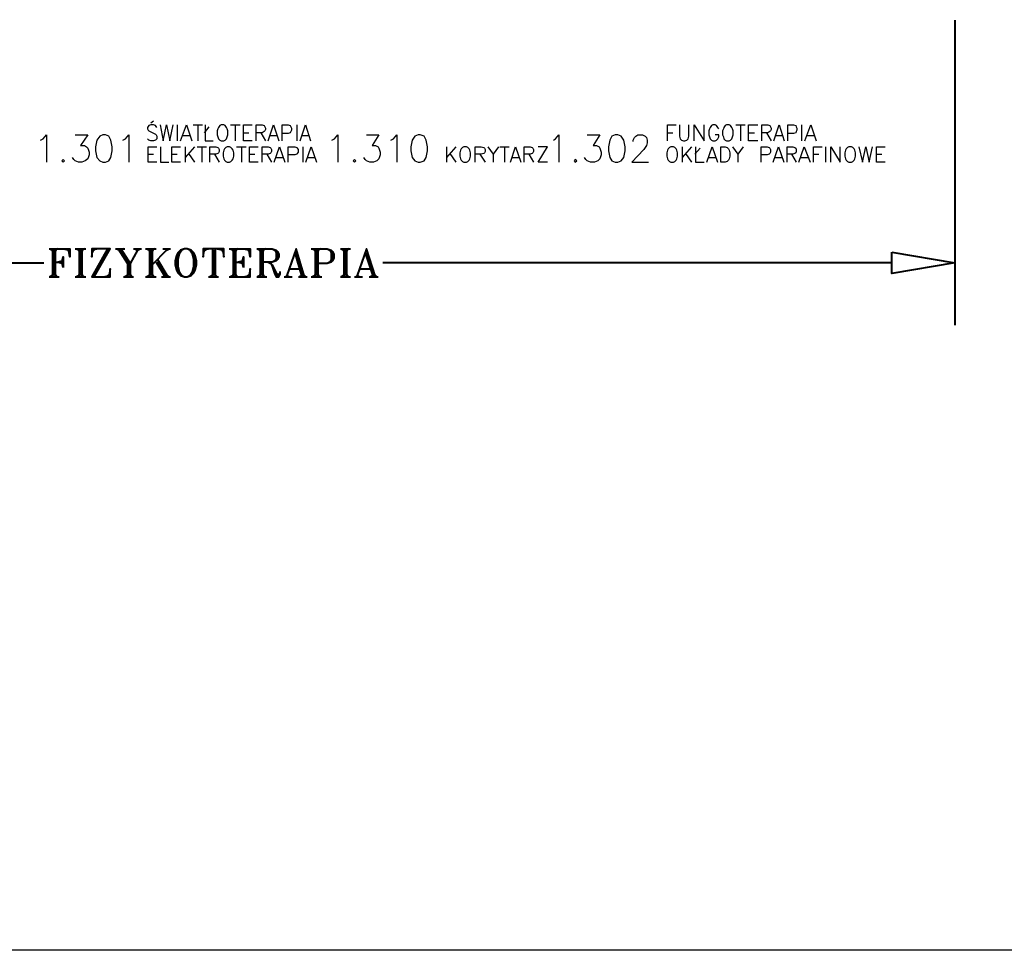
# Model space of a CAD drawing. Header units: millimetres. Extents: x 1 to 17496, y 1 to 30809.
# Tile 144 of 256: x 2757 to 4007, y 26806 to 27987. Entities that reach past the tile are written whole.
import ezdxf

# ---------------------------------------------------------------- set-up
doc = ezdxf.new("R2010")
doc.units = ezdxf.units.MM
for name, color, linetype in [('0_Przyz_Opisy oddziałów', 5, 'Continuous'), ('Opisy', 255, 'Continuous'), ('PDF _Geometria', 7, 'Continuous')]:
    doc.layers.add(name, color=color, linetype=linetype)

msp = doc.modelspace()

# ---------------------------------------------------------------- linework, layer by layer
at = {"layer": '0_Przyz_Opisy oddziałów', "lineweight": 40}
for points in [[(2794.7, 27696.2), (2820.8, 27696.2), (2820.8, 27686.1), (2819.1, 27696.2)], [(2795.5, 27696.2), (2798.9, 27694.5)], [(2797.2, 27696.2), (2798.9, 27692.8)], [(2798.9, 27696.2), (2798.9, 27660.8)], [(2800.6, 27694.5), (2800.6, 27662.5)], [(2802.2, 27696.2), (2802.2, 27660.8)], [(2803.9, 27696.2), (2802.2, 27692.8)], [(2805.6, 27696.2), (2802.2, 27694.5)], [(2812.3, 27696.2), (2820.8, 27694.5)], [(2815.7, 27696.2), (2820.8, 27692.8)], [(2817.4, 27696.2), (2820.8, 27691.1)], [(2827.5, 27696.2), (2841, 27696.2)], [(2829.2, 27696.2), (2832.6, 27694.5)], [(2830.9, 27696.2), (2832.6, 27692.8)], [(2832.6, 27696.2), (2832.6, 27660.8)], [(2834.2, 27694.5), (2834.2, 27662.5)], [(2835.9, 27696.2), (2835.9, 27660.8)], [(2837.6, 27696.2), (2835.9, 27692.8)], [(2839.3, 27696.2), (2835.9, 27694.5)], [(2851.9, 27660.8), (2872.1, 27696.2), (2848.6, 27696.2), (2848.6, 27686.1), (2850.2, 27696.2)], [(2868.8, 27696.2), (2848.6, 27660.8), (2872.1, 27660.8), (2872.1, 27670.9), (2870.5, 27660.8)], [(2851.9, 27696.2), (2848.6, 27691.1)], [(2853.6, 27696.2), (2848.6, 27692.8)], [(2857, 27696.2), (2848.6, 27694.5)], [(2870.5, 27696.2), (2850.2, 27660.8)], [(2878.9, 27696.2), (2890.7, 27696.2)], [(2880.6, 27696.2), (2883.9, 27694.5)], [(2882.2, 27696.2), (2894, 27677.6), (2894, 27660.8)], [(2883.9, 27696.2), (2895.7, 27677.6), (2895.7, 27662.5)], [(2885.6, 27696.2), (2897.4, 27677.6), (2897.4, 27660.8)], [(2889, 27696.2), (2885.6, 27694.5)], [(2906.7, 27694.5), (2897.4, 27677.6)], [(2901.6, 27696.2), (2911.7, 27696.2)], [(2903.3, 27696.2), (2906.7, 27694.5), (2910, 27696.2)], [(2916.8, 27696.2), (2930.3, 27696.2)], [(2918.5, 27696.2), (2921.8, 27694.5)], [(2920.1, 27696.2), (2921.8, 27692.8)], [(2921.8, 27696.2), (2921.8, 27660.8)], [(2923.5, 27694.5), (2923.5, 27662.5)], [(2925.2, 27696.2), (2925.2, 27660.8)], [(2926.9, 27696.2), (2925.2, 27692.8)], [(2928.6, 27696.2), (2925.2, 27694.5)], [(2943.7, 27694.5), (2925.2, 27676)], [(2938.7, 27696.2), (2948.8, 27696.2)], [(2942, 27696.2), (2943.7, 27694.5), (2947.1, 27696.2)], [(2959.7, 27691.1), (2958, 27687.7), (2956.4, 27682.7), (2956.4, 27674.3), (2958, 27669.2), (2959.7, 27665.9)], [(2966.5, 27696.2), (2963.1, 27694.5), (2959.7, 27689.4), (2958, 27682.7), (2958, 27674.3), (2959.7, 27667.5), (2963.1, 27662.5), (2966.5, 27660.8)], [(2969.8, 27660.8), (2973.2, 27662.5), (2976.6, 27667.5), (2978.3, 27674.3), (2978.3, 27682.7), (2976.6, 27689.4), (2973.2, 27694.5), (2969.8, 27696.2)], [(2976.6, 27665.9), (2978.3, 27669.2), (2979.9, 27674.3), (2979.9, 27682.7), (2978.3, 27687.7), (2976.6, 27691.1)], [(3014.5, 27696.2), (3016.2, 27686.1), (3016.2, 27696.2), (2990.1, 27696.2), (2990.1, 27686.1), (2991.7, 27696.2)], [(2993.4, 27696.2), (2990.1, 27691.1)], [(2995.1, 27696.2), (2990.1, 27692.8)], [(2998.5, 27696.2), (2990.1, 27694.5)], [(3001.8, 27696.2), (3001.8, 27660.8)], [(3003.5, 27694.5), (3003.5, 27662.5)], [(3005.2, 27696.2), (3005.2, 27660.8)], [(3007.7, 27696.2), (3016.2, 27694.5)], [(3011.1, 27696.2), (3016.2, 27692.8)], [(3012.8, 27696.2), (3016.2, 27691.1)], [(3022.9, 27696.2), (3049.8, 27696.2), (3049.8, 27686.1), (3048.2, 27696.2)], [(3024.6, 27696.2), (3028, 27694.5)], [(3026.3, 27696.2), (3028, 27692.8)], [(3028, 27696.2), (3028, 27660.8)], [(3029.6, 27694.5), (3029.6, 27662.5)], [(3031.3, 27696.2), (3031.3, 27660.8)], [(3033, 27696.2), (3031.3, 27692.8)], [(3034.7, 27696.2), (3031.3, 27694.5)], [(3041.4, 27696.2), (3049.8, 27694.5)], [(3044.8, 27696.2), (3049.8, 27692.8)], [(3046.5, 27696.2), (3049.8, 27691.1)], [(3058.3, 27696.2), (3077.6, 27696.2), (3082.7, 27694.5), (3084.4, 27692.8), (3086.1, 27689.4), (3086.1, 27686.1), (3084.4, 27682.7), (3082.7, 27681), (3077.6, 27679.3), (3065.9, 27679.3)], [(3059.1, 27696.2), (3062.5, 27694.5)], [(3060.8, 27696.2), (3062.5, 27692.8)], [(3062.5, 27696.2), (3062.5, 27660.8)], [(3064.2, 27694.5), (3064.2, 27662.5)], [(3065.9, 27696.2), (3065.9, 27660.8)], [(3067.5, 27696.2), (3065.9, 27692.8)], [(3069.2, 27696.2), (3065.9, 27694.5)], [(3077.6, 27696.2), (3081, 27694.5), (3082.7, 27691.1), (3082.7, 27684.4), (3081, 27681), (3077.6, 27679.3)], [(3082.7, 27692.8), (3084.4, 27689.4), (3084.4, 27686.1), (3082.7, 27682.7)], [(3118.9, 27660.8), (3108, 27696.2), (3096.2, 27662.5)], [(3106.3, 27691.1), (3115.5, 27660.8)], [(3108, 27691.1), (3117.2, 27660.8)], [(3127.3, 27696.2), (3147.5, 27696.2), (3152.6, 27694.5), (3154.3, 27692.8), (3156, 27689.4), (3156, 27684.4), (3154.3, 27681), (3152.6, 27679.3), (3147.5, 27677.6), (3135.8, 27677.6)], [(3129, 27696.2), (3132.4, 27694.5)], [(3130.7, 27696.2), (3132.4, 27692.8)], [(3132.4, 27696.2), (3132.4, 27660.8)], [(3134.1, 27694.5), (3134.1, 27662.5)], [(3135.8, 27696.2), (3135.8, 27660.8)], [(3137.4, 27696.2), (3135.8, 27692.8)], [(3139.1, 27696.2), (3135.8, 27694.5)], [(3147.5, 27696.2), (3150.9, 27694.5), (3152.6, 27691.1), (3152.6, 27682.7), (3150.9, 27679.3), (3147.5, 27677.6)], [(3152.6, 27692.8), (3154.3, 27689.4), (3154.3, 27684.4), (3152.6, 27681)], [(3164.4, 27696.2), (3177, 27696.2)], [(3165.2, 27696.2), (3168.6, 27694.5)], [(3166.9, 27696.2), (3168.6, 27692.8)], [(3168.6, 27696.2), (3168.6, 27660.8)], [(3170.3, 27694.5), (3170.3, 27662.5)], [(3172, 27696.2), (3172, 27660.8)], [(3173.7, 27696.2), (3172, 27692.8)], [(3175.3, 27696.2), (3172, 27694.5)], [(3209, 27660.8), (3197.2, 27696.2), (3185.4, 27662.5)], [(3195.6, 27691.1), (3205.7, 27660.8)], [(3197.2, 27691.1), (3207.3, 27660.8)], [(2141.9, 27678.5), (2787.9, 27678.5)], [(2802.2, 27679.3), (2812.3, 27679.3)], [(2812.3, 27681), (2805.6, 27679.3), (2812.3, 27677.6)], [(2812.3, 27682.7), (2809, 27679.3), (2812.3, 27676)], [(2930.3, 27679.3), (2942, 27660.8)], [(2931.9, 27682.7), (2945.4, 27660.8)], [(2931.9, 27679.3), (2943.7, 27660.8)], [(3031.3, 27679.3), (3041.4, 27679.3)], [(3041.4, 27681), (3034.7, 27679.3), (3041.4, 27677.6)], [(3041.4, 27682.7), (3038.1, 27679.3), (3041.4, 27676)], [(3072.6, 27679.3), (3076, 27677.6), (3077.6, 27674.3), (3081, 27664.2), (3082.7, 27660.8), (3086.1, 27660.8), (3087.7, 27664.2), (3087.7, 27667.5)], [(3076, 27677.6), (3077.6, 27676), (3082.7, 27665.9), (3084.4, 27664.2), (3086.1, 27664.2), (3087.7, 27665.9)], [(3864.3, 27678.5), (3218.3, 27678.5)], [(2794.7, 27660.8), (2807.3, 27660.8)], [(2798.9, 27662.5), (2795.5, 27660.8)], [(2798.9, 27664.2), (2797.2, 27660.8)], [(2802.2, 27664.2), (2803.9, 27660.8)], [(2802.2, 27662.5), (2805.6, 27660.8)], [(2827.5, 27660.8), (2841, 27660.8)], [(2832.6, 27662.5), (2829.2, 27660.8)], [(2832.6, 27664.2), (2830.9, 27660.8)], [(2835.9, 27664.2), (2837.6, 27660.8)], [(2835.9, 27662.5), (2839.3, 27660.8)], [(2863.7, 27660.8), (2872.1, 27662.5)], [(2867.1, 27660.8), (2872.1, 27664.2)], [(2868.8, 27660.8), (2872.1, 27665.9)], [(2889, 27660.8), (2901.6, 27660.8)], [(2894, 27662.5), (2890.7, 27660.8)], [(2894, 27664.2), (2892.4, 27660.8)], [(2897.4, 27664.2), (2899.1, 27660.8)], [(2897.4, 27662.5), (2900.8, 27660.8)], [(2916.8, 27660.8), (2930.3, 27660.8)], [(2921.8, 27662.5), (2918.5, 27660.8)], [(2921.8, 27664.2), (2920.1, 27660.8)], [(2925.2, 27664.2), (2926.9, 27660.8)], [(2925.2, 27662.5), (2928.6, 27660.8)], [(2937, 27660.8), (2948.8, 27660.8)], [(2938.7, 27660.8), (2942, 27664.2), (2947.1, 27660.8)], [(2996.8, 27660.8), (3009.4, 27660.8)], [(3001.8, 27662.5), (2998.5, 27660.8)], [(3001.8, 27664.2), (3000.2, 27660.8)], [(3005.2, 27664.2), (3006.1, 27660.8)], [(3005.2, 27662.5), (3007.7, 27660.8)], [(3022.9, 27660.8), (3049.8, 27660.8), (3049.8, 27670.9), (3048.2, 27660.8)], [(3028, 27662.5), (3024.6, 27660.8)], [(3028, 27664.2), (3026.3, 27660.8)], [(3031.3, 27664.2), (3033, 27660.8)], [(3031.3, 27662.5), (3034.7, 27660.8)], [(3041.4, 27660.8), (3049.8, 27662.5)], [(3044.8, 27660.8), (3049.8, 27664.2)], [(3046.5, 27660.8), (3049.8, 27665.9)], [(3058.3, 27660.8), (3070.9, 27660.8)], [(3062.5, 27662.5), (3059.1, 27660.8)], [(3062.5, 27664.2), (3060.8, 27660.8)], [(3065.9, 27664.2), (3067.5, 27660.8)], [(3065.9, 27662.5), (3069.2, 27660.8)], [(3081, 27667.5), (3082.7, 27664.2), (3084.4, 27662.5), (3086.1, 27662.5)], [(3092.8, 27660.8), (3102.9, 27660.8)], [(3094.5, 27660.8), (3096.2, 27662.5), (3099.5, 27660.8)], [(3099.5, 27670.9), (3113.9, 27670.9)], [(3111.3, 27660.8), (3122.3, 27660.8)], [(3115.5, 27662.5), (3112.2, 27660.8)], [(3115.5, 27664.2), (3113.9, 27660.8)], [(3117.2, 27664.2), (3120.6, 27660.8)], [(3127.3, 27660.8), (3140.8, 27660.8)], [(3132.4, 27662.5), (3129, 27660.8)], [(3132.4, 27664.2), (3130.7, 27660.8)], [(3135.8, 27664.2), (3137.4, 27660.8)], [(3135.8, 27662.5), (3139.1, 27660.8)], [(3164.4, 27660.8), (3177, 27660.8)], [(3168.6, 27662.5), (3165.2, 27660.8)], [(3168.6, 27664.2), (3166.9, 27660.8)], [(3172, 27664.2), (3173.7, 27660.8)], [(3172, 27662.5), (3175.3, 27660.8)], [(3182.1, 27660.8), (3192.2, 27660.8)], [(3183.8, 27660.8), (3185.4, 27662.5), (3188.8, 27660.8)], [(3188.8, 27670.9), (3204, 27670.9)], [(3200.6, 27660.8), (3212.4, 27660.8)], [(3205.7, 27662.5), (3202.3, 27660.8)], [(3205.7, 27664.2), (3204, 27660.8)], [(3207.3, 27664.2), (3210.7, 27660.8)]]:
    msp.add_lwpolyline(points, dxfattribs=at)
for points in [[(2812.3, 27672.6), (2810.7, 27679.3), (2812.3, 27686.1)], [(2966.5, 27696.2), (2961.4, 27694.5), (2958, 27691.1), (2956.4, 27687.7), (2954.7, 27681), (2954.7, 27676), (2956.4, 27669.2), (2958, 27665.9), (2961.4, 27662.5), (2966.5, 27660.8), (2969.8, 27660.8), (2974.9, 27662.5), (2978.3, 27665.9), (2979.9, 27669.2), (2981.6, 27676), (2981.6, 27681), (2979.9, 27687.7), (2978.3, 27691.1), (2974.9, 27694.5), (2969.8, 27696.2)], [(3041.4, 27672.6), (3039.7, 27679.3), (3041.4, 27686.1)], [(3864.3, 27692), (3944.3, 27678.5), (3864.3, 27665)]]:
    msp.add_lwpolyline(points, close=True, dxfattribs=at)
at = {"layer": 'Opisy', "color": 7, "lineweight": 25}
for points in [[(2931.1, 27850.3), (2929.4, 27852.8), (2926.9, 27853.7), (2923.5, 27853.7), (2921, 27852.8), (2919.3, 27850.3), (2919.3, 27848.6), (2920.1, 27846.9), (2921, 27846.1), (2922.7, 27845.2), (2927.7, 27842.7), (2929.4, 27841.9), (2930.3, 27841), (2931.1, 27839.3), (2931.1, 27836), (2929.4, 27834.3), (2926.9, 27833.5), (2923.5, 27833.5), (2921, 27834.3), (2919.3, 27836)], [(2923.5, 27856.2), (2926.9, 27858.7)], [(2935.3, 27853.7), (2939.5, 27833.5), (2943.7, 27853.7), (2947.9, 27833.5), (2952.2, 27853.7)], [(2957.2, 27853.7), (2957.2, 27833.5)], [(2961.4, 27833.5), (2969, 27853.7), (2975.7, 27833.5)], [(2977.4, 27853.7), (2989.2, 27853.7)], [(2983.3, 27853.7), (2983.3, 27833.5)], [(2991.7, 27843.6), (2997.6, 27851.1)], [(2992.6, 27853.7), (2992.6, 27833.5), (3002.7, 27833.5)], [(3024.6, 27853.7), (3037.2, 27853.7)], [(3030.5, 27853.7), (3030.5, 27833.5)], [(3052.4, 27833.5), (3041.4, 27833.5), (3041.4, 27853.7), (3052.4, 27853.7)], [(3057.4, 27833.5), (3057.4, 27853.7), (3065, 27853.7), (3067.5, 27852.8), (3068.4, 27851.1), (3069.2, 27849.5), (3069.2, 27847.8), (3068.4, 27846.1), (3067.5, 27845.2), (3065, 27843.6), (3057.4, 27843.6)], [(3072.6, 27833.5), (3079.3, 27853.7), (3086.1, 27833.5)], [(3090.3, 27833.5), (3090.3, 27853.7), (3097.9, 27853.7), (3100.4, 27852.8), (3101.2, 27851.1), (3102.1, 27849.5), (3102.1, 27846.9), (3101.2, 27845.2), (3100.4, 27843.6), (3097.9, 27842.7), (3090.3, 27842.7)], [(3108.8, 27853.7), (3108.8, 27833.5)], [(3113, 27833.5), (3119.8, 27853.7), (3126.5, 27833.5)], [(3579.6, 27833.5), (3579.6, 27853.7), (3590.6, 27853.7)], [(3594.8, 27853.7), (3594.8, 27839.3), (3595.6, 27836), (3597.3, 27834.3), (3599.8, 27833.5), (3601.5, 27833.5), (3604, 27834.3), (3605.7, 27836), (3606.6, 27839.3), (3606.6, 27853.7)], [(3613.3, 27833.5), (3613.3, 27853.7), (3625.9, 27833.5), (3625.9, 27853.7)], [(3644.5, 27848.6), (3643.6, 27850.3), (3641.9, 27852.8), (3640.2, 27853.7), (3636.9, 27853.7), (3635.2, 27852.8), (3633.5, 27850.3), (3632.7, 27848.6), (3631.8, 27846.1), (3631.8, 27841), (3632.7, 27838.5), (3633.5, 27836), (3635.2, 27834.3), (3636.9, 27833.5), (3640.2, 27833.5), (3641.9, 27834.3), (3643.6, 27836), (3644.5, 27838.5), (3644.5, 27841), (3640.2, 27841)], [(3666.4, 27853.7), (3678.1, 27853.7)], [(3672.3, 27853.7), (3672.3, 27833.5)], [(3694.2, 27833.5), (3682.4, 27833.5), (3682.4, 27853.7), (3694.2, 27853.7)], [(3699.2, 27833.5), (3699.2, 27853.7), (3706.8, 27853.7), (3709.3, 27852.8), (3710.2, 27851.1), (3711, 27849.5), (3711, 27847.8), (3710.2, 27846.1), (3709.3, 27845.2), (3706.8, 27843.6), (3699.2, 27843.6)], [(3714.4, 27833.5), (3721.1, 27853.7), (3727.8, 27833.5)], [(3732.1, 27833.5), (3732.1, 27853.7), (3739.6, 27853.7), (3742.2, 27852.8), (3743, 27851.1), (3743.8, 27849.5), (3743.8, 27846.9), (3743, 27845.2), (3742.2, 27843.6), (3739.6, 27842.7), (3732.1, 27842.7)], [(3749.7, 27853.7), (3749.7, 27833.5)], [(3753.9, 27833.5), (3761.5, 27853.7), (3768.3, 27833.5)], [(2783.7, 27834.3), (2787.1, 27836), (2791.3, 27841), (2791.3, 27806.5)], [(2827.5, 27841), (2843.5, 27841), (2834.2, 27827.6), (2839.3, 27827.6), (2841.8, 27825.9), (2843.5, 27824.2), (2845.2, 27819.1), (2845.2, 27815.8), (2843.5, 27810.7), (2840.1, 27808.2), (2835.9, 27806.5), (2831.7, 27806.5), (2827.5, 27808.2), (2825.8, 27809.9), (2824.1, 27812.4)], [(2888.1, 27834.3), (2891.5, 27836), (2895.7, 27841), (2895.7, 27806.5)], [(2963.9, 27840.2), (2973.2, 27840.2)], [(3041.4, 27843.6), (3048.2, 27843.6)], [(3063.3, 27843.6), (3069.2, 27833.5)], [(3075.1, 27840.2), (3083.5, 27840.2)], [(3115.5, 27840.2), (3124, 27840.2)], [(3153.4, 27834.3), (3156.8, 27836), (3161, 27841), (3161, 27806.5)], [(3197.2, 27841), (3213.2, 27841), (3204.8, 27827.6), (3209, 27827.6), (3212.4, 27825.9), (3213.2, 27824.2), (3214.9, 27819.1), (3214.9, 27815.8), (3213.2, 27810.7), (3210.7, 27808.2), (3206.5, 27806.5), (3201.5, 27806.5), (3197.2, 27808.2), (3195.6, 27809.9), (3193.9, 27812.4)], [(3228.4, 27834.3), (3231.8, 27836), (3236, 27841), (3236, 27806.5)], [(3434.7, 27834.3), (3437.3, 27836), (3441.5, 27841), (3441.5, 27806.5)], [(3477.7, 27841), (3493.7, 27841), (3485.3, 27827.6), (3489.5, 27827.6), (3492.9, 27825.9), (3493.7, 27824.2), (3495.4, 27819.1), (3495.4, 27815.8), (3493.7, 27810.7), (3491.2, 27808.2), (3487, 27806.5), (3481.9, 27806.5), (3477.7, 27808.2), (3476, 27809.9), (3474.3, 27812.4)], [(3535.8, 27832.6), (3535.8, 27834.3), (3537.5, 27837.7), (3539.2, 27839.3), (3541.7, 27841), (3547.6, 27841), (3551, 27839.3), (3552.7, 27837.7), (3553.5, 27834.3), (3553.5, 27830.9), (3552.7, 27827.6), (3549.3, 27822.5), (3534.1, 27806.5), (3555.2, 27806.5)], [(3579.6, 27843.6), (3586.3, 27843.6)], [(3682.4, 27843.6), (3689.9, 27843.6)], [(3705.1, 27843.6), (3711, 27833.5)], [(3716.9, 27840.2), (3725.3, 27840.2)], [(3756.5, 27840.2), (3765.7, 27840.2)], [(2931.1, 27806.5), (2920.1, 27806.5), (2920.1, 27825.9), (2931.1, 27825.9)], [(2936.1, 27825.9), (2936.1, 27806.5), (2946.3, 27806.5)], [(2961.4, 27806.5), (2950.5, 27806.5), (2950.5, 27825.9), (2961.4, 27825.9)], [(2967.3, 27825.9), (2967.3, 27806.5)], [(2979.1, 27825.9), (2967.3, 27812.4)], [(2982.5, 27825.9), (2994.3, 27825.9)], [(2988.4, 27825.9), (2988.4, 27806.5)], [(2998.5, 27806.5), (2998.5, 27825.9), (3006.1, 27825.9), (3008.6, 27825), (3009.4, 27824.2), (3010.3, 27822.5), (3010.3, 27820), (3009.4, 27818.3), (3008.6, 27817.5), (3006.1, 27816.6), (2998.5, 27816.6)], [(3032.2, 27825.9), (3044.8, 27825.9)], [(3038.9, 27825.9), (3038.9, 27806.5)], [(3060, 27806.5), (3049, 27806.5), (3049, 27825.9), (3060, 27825.9)], [(3065, 27806.5), (3065, 27825.9), (3072.6, 27825.9), (3075.1, 27825), (3076, 27824.2), (3076.8, 27822.5), (3076.8, 27820), (3076, 27818.3), (3075.1, 27817.5), (3072.6, 27816.6), (3065, 27816.6)], [(3080.2, 27806.5), (3086.9, 27825.9), (3093.6, 27806.5)], [(3097.9, 27806.5), (3097.9, 27825.9), (3106.3, 27825.9), (3108.8, 27825), (3109.6, 27824.2), (3110.5, 27822.5), (3110.5, 27819.1), (3109.6, 27817.5), (3108.8, 27816.6), (3106.3, 27815.8), (3097.9, 27815.8)], [(3116.4, 27825.9), (3116.4, 27806.5)], [(3120.6, 27806.5), (3127.3, 27825.9), (3134.1, 27806.5)], [(3299.1, 27825.9), (3299.1, 27806.5)], [(3310.9, 27825.9), (3299.1, 27812.4)], [(3335.4, 27806.5), (3335.4, 27825.9), (3342.9, 27825.9), (3346.3, 27825), (3347.2, 27824.2), (3348, 27822.5), (3348, 27820), (3347.2, 27818.3), (3346.3, 27817.5), (3342.9, 27816.6), (3335.4, 27816.6)], [(3351.4, 27825.9), (3358.1, 27816.6), (3358.1, 27806.5)], [(3364.8, 27825.9), (3358.1, 27816.6)], [(3366.5, 27825.9), (3378.3, 27825.9)], [(3372.4, 27825.9), (3372.4, 27806.5)], [(3380, 27806.5), (3386.7, 27825.9), (3393.5, 27806.5)], [(3397.7, 27806.5), (3397.7, 27825.9), (3405.3, 27825.9), (3407.8, 27825), (3408.6, 27824.2), (3409.5, 27822.5), (3409.5, 27820), (3408.6, 27818.3), (3407.8, 27817.5), (3405.3, 27816.6), (3397.7, 27816.6)], [(3427.2, 27806.5), (3415.4, 27806.5), (3427.2, 27825.9), (3415.4, 27825.9)], [(3598.1, 27825.9), (3598.1, 27806.5)], [(3609.9, 27825.9), (3598.1, 27812.4)], [(3614.1, 27816.6), (3620.9, 27824.2)], [(3615, 27825.9), (3615, 27806.5), (3625.9, 27806.5)], [(3629.3, 27806.5), (3636, 27825.9), (3642.8, 27806.5)], [(3662.1, 27825.9), (3668.9, 27816.6), (3668.9, 27806.5)], [(3675.6, 27825.9), (3668.9, 27816.6)], [(3698.4, 27806.5), (3698.4, 27825.9), (3705.9, 27825.9), (3708.5, 27825), (3709.3, 27824.2), (3710.2, 27822.5), (3710.2, 27819.1), (3709.3, 27817.5), (3708.5, 27816.6), (3705.9, 27815.8), (3698.4, 27815.8)], [(3713.5, 27806.5), (3720.3, 27825.9), (3727, 27806.5)], [(3731.2, 27806.5), (3731.2, 27825.9), (3738.8, 27825.9), (3741.3, 27825), (3742.2, 27824.2), (3743, 27822.5), (3743, 27820), (3742.2, 27818.3), (3741.3, 27817.5), (3738.8, 27816.6), (3731.2, 27816.6)], [(3746.4, 27806.5), (3753.1, 27825.9), (3760.7, 27806.5)], [(3764.9, 27806.5), (3764.9, 27825.9), (3775.8, 27825.9)], [(3780.1, 27825.9), (3780.1, 27806.5)], [(3786.8, 27806.5), (3786.8, 27825.9), (3798.6, 27806.5), (3798.6, 27825.9)], [(3822.2, 27825.9), (3827.2, 27806.5), (3831.4, 27825.9), (3835.6, 27806.5), (3839.9, 27825.9)], [(3855.9, 27806.5), (3844.9, 27806.5), (3844.9, 27825.9), (3855.9, 27825.9)], [(2920.1, 27816.6), (2926.9, 27816.6)], [(2950.5, 27816.6), (2957.2, 27816.6)], [(2971.5, 27817.5), (2979.1, 27806.5)], [(3004.4, 27816.6), (3010.3, 27806.5)], [(3049, 27816.6), (3055.7, 27816.6)], [(3070.9, 27816.6), (3076.8, 27806.5)], [(3082.7, 27812.4), (3091.1, 27812.4)], [(3123.1, 27812.4), (3131.5, 27812.4)], [(3303.4, 27817.5), (3310.9, 27806.5)], [(3341.3, 27816.6), (3348, 27806.5)], [(3382.5, 27812.4), (3391, 27812.4)], [(3403.6, 27816.6), (3409.5, 27806.5)], [(3602.3, 27817.5), (3609.9, 27806.5)], [(3631.8, 27812.4), (3640.2, 27812.4)], [(3716, 27812.4), (3724.5, 27812.4)], [(3737.1, 27816.6), (3743, 27806.5)], [(3748.9, 27812.4), (3758.2, 27812.4)], [(3764.9, 27816.6), (3771.6, 27816.6)], [(3844.9, 27816.6), (3851.6, 27816.6)]]:
    msp.add_lwpolyline(points, dxfattribs=at)
for points in [[(3012.8, 27853.7), (3011.1, 27852.8), (3009.4, 27850.3), (3008.6, 27848.6), (3007.7, 27846.1), (3007.7, 27841), (3008.6, 27838.5), (3009.4, 27836), (3011.1, 27834.3), (3012.8, 27833.5), (3016.2, 27833.5), (3017.8, 27834.3), (3019.5, 27836), (3020.4, 27838.5), (3021.2, 27841), (3021.2, 27846.1), (3020.4, 27848.6), (3019.5, 27850.3), (3017.8, 27852.8), (3016.2, 27853.7)], [(3654.6, 27853.7), (3652.9, 27852.8), (3651.2, 27850.3), (3650.4, 27848.6), (3649.5, 27846.1), (3649.5, 27841), (3650.4, 27838.5), (3651.2, 27836), (3652.9, 27834.3), (3654.6, 27833.5), (3657.9, 27833.5), (3659.6, 27834.3), (3661.3, 27836), (3662.1, 27838.5), (3663, 27841), (3663, 27846.1), (3662.1, 27848.6), (3661.3, 27850.3), (3659.6, 27852.8), (3657.9, 27853.7)], [(2862.9, 27841), (2858.7, 27839.3), (2855.3, 27834.3), (2853.6, 27825.9), (2853.6, 27820.8), (2855.3, 27812.4), (2858.7, 27808.2), (2862.9, 27806.5), (2866.2, 27806.5), (2870.5, 27808.2), (2873, 27812.4), (2874.7, 27820.8), (2874.7, 27825.9), (2873, 27834.3), (2870.5, 27839.3), (2866.2, 27841)], [(3262.9, 27841), (3258.7, 27839.3), (3255.4, 27834.3), (3253.7, 27825.9), (3253.7, 27820.8), (3255.4, 27812.4), (3258.7, 27808.2), (3262.9, 27806.5), (3265.5, 27806.5), (3270.5, 27808.2), (3273, 27812.4), (3274.7, 27820.8), (3274.7, 27825.9), (3273, 27834.3), (3270.5, 27839.3), (3265.5, 27841)], [(3513.1, 27841), (3508.9, 27839.3), (3506.3, 27834.3), (3504.7, 27825.9), (3504.7, 27820.8), (3506.3, 27812.4), (3508.9, 27808.2), (3513.1, 27806.5), (3516.4, 27806.5), (3520.7, 27808.2), (3524, 27812.4), (3525.7, 27820.8), (3525.7, 27825.9), (3524, 27834.3), (3520.7, 27839.3), (3516.4, 27841)], [(3020.4, 27825.9), (3018.7, 27825), (3017, 27823.3), (3016.2, 27821.7), (3015.3, 27818.3), (3015.3, 27814.1), (3016.2, 27810.7), (3017, 27809), (3018.7, 27807.3), (3020.4, 27806.5), (3023.7, 27806.5), (3025.4, 27807.3), (3027.1, 27809), (3028, 27810.7), (3028.8, 27814.1), (3028.8, 27818.3), (3028, 27821.7), (3027.1, 27823.3), (3025.4, 27825), (3023.7, 27825.9)], [(3321, 27825.9), (3319.4, 27825), (3317.7, 27823.3), (3316.8, 27821.7), (3316, 27818.3), (3316, 27814.1), (3316.8, 27810.7), (3317.7, 27809), (3319.4, 27807.3), (3321, 27806.5), (3324.4, 27806.5), (3326.1, 27807.3), (3327.8, 27809), (3328.6, 27810.7), (3329.5, 27814.1), (3329.5, 27818.3), (3328.6, 27821.7), (3327.8, 27823.3), (3326.1, 27825), (3324.4, 27825.9)], [(3583.8, 27825.9), (3582.1, 27825), (3580.5, 27823.3), (3579.6, 27821.7), (3578.8, 27818.3), (3578.8, 27814.1), (3579.6, 27810.7), (3580.5, 27809), (3582.1, 27807.3), (3583.8, 27806.5), (3587.2, 27806.5), (3588.9, 27807.3), (3590.6, 27809), (3591.4, 27810.7), (3592.2, 27814.1), (3592.2, 27818.3), (3591.4, 27821.7), (3590.6, 27823.3), (3588.9, 27825), (3587.2, 27825.9)], [(3647, 27806.5), (3647, 27825.9), (3652.9, 27825.9), (3655.4, 27825), (3657.1, 27823.3), (3657.9, 27821.7), (3658.8, 27818.3), (3658.8, 27814.1), (3657.9, 27810.7), (3657.1, 27809), (3655.4, 27807.3), (3652.9, 27806.5)], [(3809.5, 27825.9), (3807.9, 27825), (3806.2, 27823.3), (3805.3, 27821.7), (3804.5, 27818.3), (3804.5, 27814.1), (3805.3, 27810.7), (3806.2, 27809), (3807.9, 27807.3), (3809.5, 27806.5), (3812.9, 27806.5), (3814.6, 27807.3), (3816.3, 27809), (3817.1, 27810.7), (3818, 27814.1), (3818, 27818.3), (3817.1, 27821.7), (3816.3, 27823.3), (3814.6, 27825), (3812.9, 27825.9)], [(2812.3, 27809.9), (2810.7, 27808.2), (2812.3, 27806.5), (2814, 27808.2)], [(3182.1, 27809.9), (3180.4, 27808.2), (3182.1, 27806.5), (3183.8, 27808.2)], [(3462.5, 27809.9), (3460.9, 27808.2), (3462.5, 27806.5), (3464.2, 27808.2)]]:
    msp.add_lwpolyline(points, close=True, dxfattribs=at)
at = {"layer": 'PDF _Geometria'}
msp.add_lwpolyline([(1887, 30808.7), (14038.1, 30808.7), (14038.1, 26805.9), (1887, 26805.9)], close=True, dxfattribs=at)
at = {"layer": 'PDF _Geometria', "lineweight": 40}
msp.add_lwpolyline([(3944.3, 27986.7), (3944.3, 27599.3)], dxfattribs=at)

doc.saveas('drawing.dxf')
